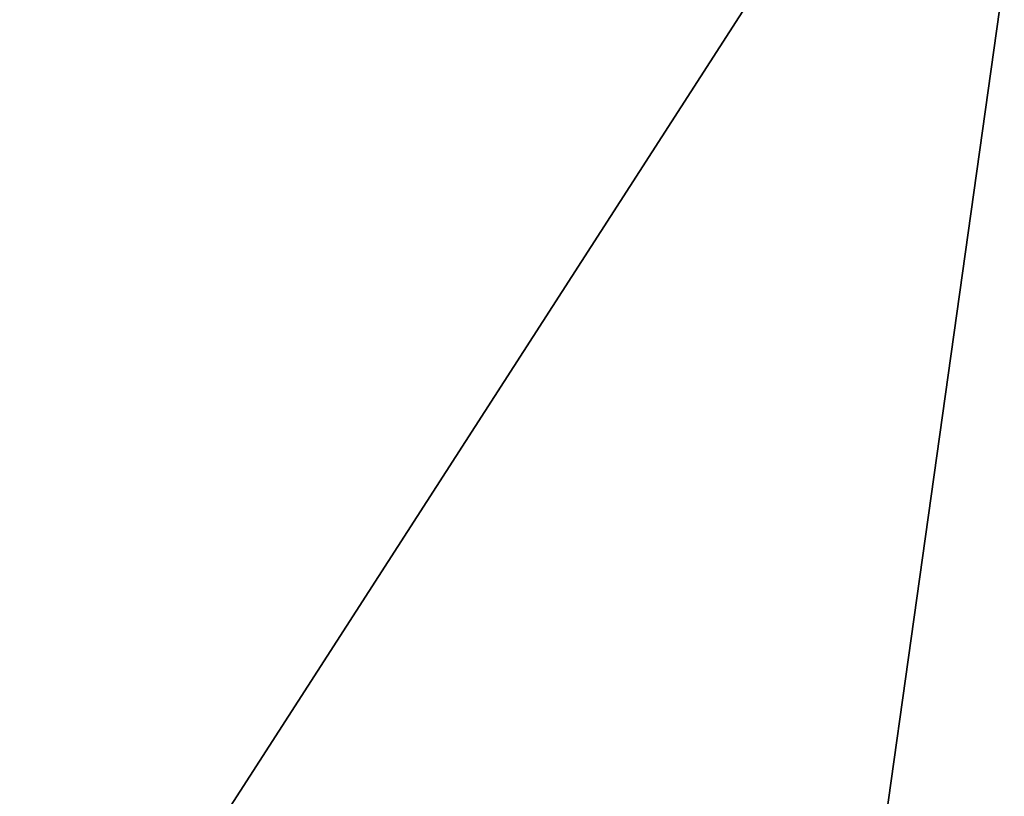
# Model space of a CAD drawing. Header units: millimetres. Extents: x -1516 to 1516, y -850 to 850.
# Tile 233 of 256: x -6 to 374, y 250 to 550. Entities that reach past the tile are written whole.
import ezdxf

# ---------------------------------------------------------------- set-up
doc = ezdxf.new("R2010")
doc.units = ezdxf.units.MM
doc.header["$MEASUREMENT"] = 0
doc.layers.add('stul', color=254, linetype='Continuous', true_color=0xbebebe)

msp = doc.modelspace()

# ---------------------------------------------------------------- meshes
at = {"layer": 'stul'}
mesh = msp.add_polyface(dxfattribs=at)
corners = [(400, 750, 725), (400, 750, 700), (256.78, -269.08, 725), (256.78, -269.08, 700), (253.26, -284.53, 725), (253.26, -284.53, 700), (246.82, -299.87, 725), (246.82, -299.87, 700), (237.44, -314.28, 725), (237.44, -314.28, 700), (231.71, -320.88, 725), (231.71, -320.88, 700), (225.36, -326.94, 725), (225.36, -326.94, 700), (218.48, -332.39, 725), (218.48, -332.39, 700), (211.15, -337.14, 725), (211.15, -337.14, 700), (195.57, -344.43, 725), (195.57, -344.43, 700), (179.48, -348.66, 725), (179.48, -348.66, 700), (163.69, -350, 725), (163.69, -350, 700), (-163.69, -350, 725), (-163.69, -350, 700), (-179.48, -348.66, 725), (-179.48, -348.66, 700), (-195.57, -344.43, 725), (-195.57, -344.43, 700), (-211.15, -337.14, 725), (-211.15, -337.14, 700), (-218.48, -332.39, 725), (-218.48, -332.39, 700), (-225.36, -326.94, 725), (-225.36, -326.94, 700), (-231.71, -320.88, 725), (-231.71, -320.88, 700), (-237.44, -314.28, 725), (-237.44, -314.28, 700), (-246.83, -299.87, 725), (-246.83, -299.87, 700), (-253.26, -284.53, 725), (-253.26, -284.53, 700), (-256.78, -269.08, 725), (-256.78, -269.08, 700), (-400, 750, 725), (-400, 750, 700), (-400, 750, 725), (-400, 750, 700), (400, 750, 725), (400, 750, 700), (400, 750, 725), (256.78, -269.08, 725), (253.26, -284.53, 725), (246.82, -299.87, 725), (237.44, -314.28, 725), (231.71, -320.88, 725), (225.36, -326.94, 725), (218.48, -332.39, 725), (211.15, -337.14, 725), (195.57, -344.43, 725), (179.48, -348.66, 725), (163.69, -350, 725), (-163.69, -350, 725), (-179.48, -348.66, 725), (-195.57, -344.43, 725), (-211.15, -337.14, 725), (-218.48, -332.39, 725), (-225.36, -326.94, 725), (-231.71, -320.88, 725), (-237.44, -314.28, 725), (-246.83, -299.87, 725), (-253.26, -284.53, 725), (-256.78, -269.08, 725), (-400, 750, 725), (400, 750, 700), (256.78, -269.08, 700), (253.26, -284.53, 700), (246.82, -299.87, 700), (237.44, -314.28, 700), (231.71, -320.88, 700), (225.36, -326.94, 700), (218.48, -332.39, 700), (211.15, -337.14, 700), (195.57, -344.43, 700), (179.48, -348.66, 700), (163.69, -350, 700), (-163.69, -350, 700), (-179.48, -348.66, 700), (-195.57, -344.43, 700), (-211.15, -337.14, 700), (-218.48, -332.39, 700), (-225.36, -326.94, 700), (-231.71, -320.88, 700), (-237.44, -314.28, 700), (-246.83, -299.87, 700), (-253.26, -284.53, 700), (-256.78, -269.08, 700), (-400, 750, 700)]
mesh.append_faces([[corners[k] for k in face] for face in [(0, 2, 3, 1), (2, 4, 5, 3), (4, 6, 7, 5), (6, 8, 9, 7), (8, 10, 11, 9), (10, 12, 13, 11), (12, 14, 15, 13), (14, 16, 17, 15), (16, 18, 19, 17), (18, 20, 21, 19), (20, 22, 23, 21), (22, 24, 25, 23), (24, 26, 27, 25), (26, 28, 29, 27), (28, 30, 31, 29), (30, 32, 33, 31), (32, 34, 35, 33), (34, 36, 37, 35), (36, 38, 39, 37), (38, 40, 41, 39), (40, 42, 43, 41), (42, 44, 45, 43), (44, 46, 47, 45), (48, 50, 51, 49), (58, 57, 59, 59), (60, 59, 61, 61), (63, 62, 61, 61), (59, 63, 61, 61), (63, 59, 54, 54), (63, 54, 53, 53), (57, 54, 59, 59), (57, 56, 55, 55), (54, 57, 55, 55), (74, 53, 52, 52), (64, 63, 53, 53), (64, 74, 65, 65), (66, 65, 68, 68), (68, 65, 70, 70), (67, 66, 68, 68), (69, 68, 70, 70), (72, 71, 70, 70), (74, 72, 70, 70), (75, 74, 52, 52), (73, 72, 74, 74), (70, 65, 74, 74), (64, 53, 74, 74), (82, 83, 81, 81), (84, 85, 83, 83), (87, 85, 86, 86), (83, 85, 87, 87), (87, 78, 83, 83), (87, 77, 78, 78), (81, 83, 78, 78), (81, 79, 80, 80), (78, 79, 81, 81), (98, 76, 77, 77), (88, 77, 87, 87), (88, 89, 98, 98), (90, 92, 89, 89), (92, 94, 89, 89), (91, 92, 90, 90), (93, 94, 92, 92), (96, 94, 95, 95), (98, 94, 96, 96), (99, 76, 98, 98), (97, 98, 96, 96), (94, 98, 89, 89), (88, 98, 77, 77)]])

doc.saveas('drawing.dxf')
